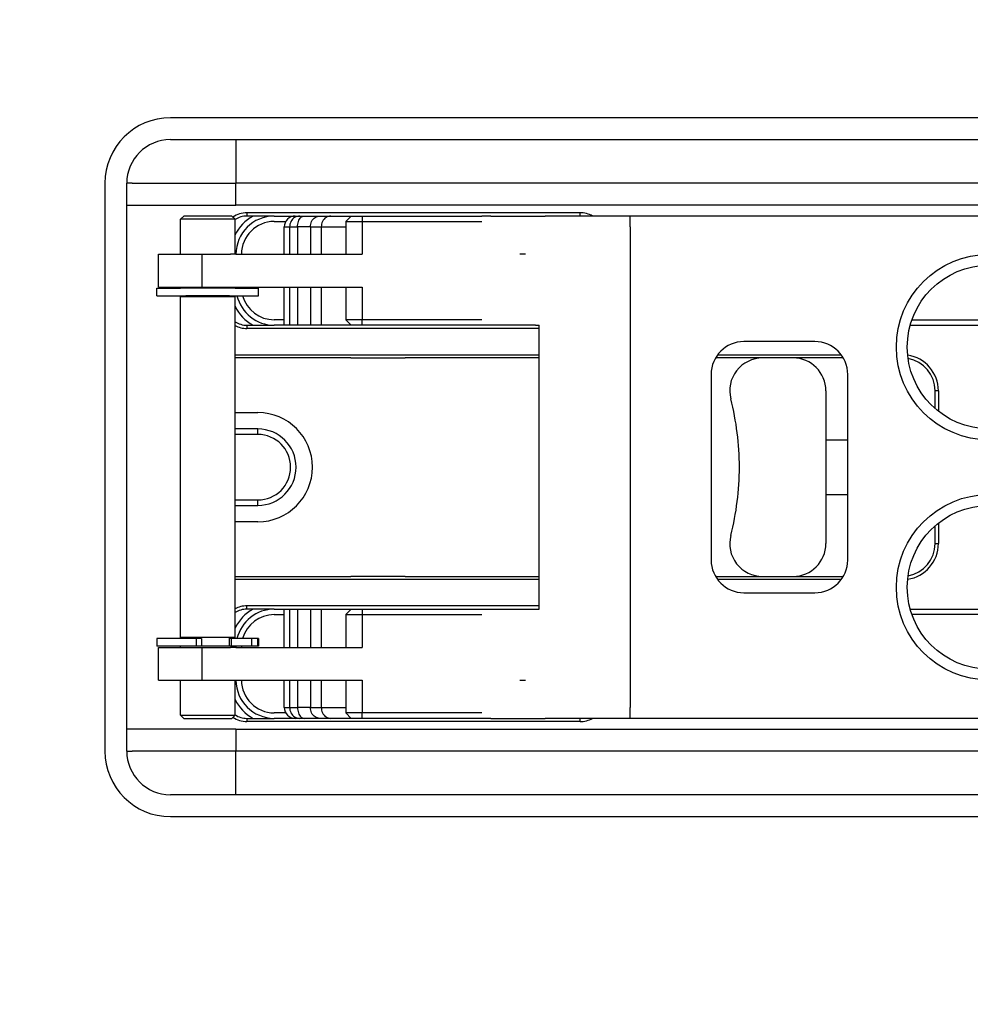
# Model space of a CAD drawing. Extents: x -1809 to 6113, y -4129 to 1471.
# Tile 64 of 197: x 1211 to 1298, y -1768 to -1678. Entities that reach past the tile are written whole.
import ezdxf

# ---------------------------------------------------------------- set-up
doc = ezdxf.new("R2010")
doc.units = 0
doc.linetypes.add('DASHED', pattern=[15, 7, -8])
doc.layers.get('0').update_dxf_attribs({"linetype": 'CONTINUOUS'})
doc.layers.add('1', color=7, linetype='CONTINUOUS')
doc.layers.add('DIMPROHIDE', color=7, linetype='CONTINUOUS')

# ---------------------------------------------------------------- blocks, each defined once
blk = doc.blocks.new('HEADPLATE_TEL', base_point=(934, -2316.069))
at = {"layer": 'DIMPROHIDE', "color": 7, "linetype": 'DASHED'}
for radius in [201, 189]:
    blk.add_circle((1300, -1821.879), radius, dxfattribs=at)
blk = doc.blocks.new('E7018-24101__831', base_point=(1536.8, -1521.879))
at = {"color": 1, "linetype": 'CONTINUOUS'}
for p, q in [((1375, -1686.879), (1225, -1686.879)), ((1219, -1692.879), (1219, -1744.879)), ((1225, -1750.879), (1375, -1750.879))]:
    blk.add_line(p, q, dxfattribs=at)
for centre, start, end in [((1225, -1692.879), 90, 180), ((1225, -1744.879), 180, -90)]:
    blk.add_arc(centre, 6, start, end, dxfattribs=at)
blk = doc.blocks.new('BUSHING_E7018-21701_1__897', base_point=(1238, -1713.879))
at = {"color": 1, "linetype": 'CONTINUOUS'}
blk.add_arc((1233, -1718.879), 5, -90, 90, dxfattribs=at)
blk = doc.blocks.new('BUSHINGS_POGOTOWER__901', base_point=(1371.5, -1713.879))
blk.add_blockref('BUSHING_E7018-21701_1__897', (1238, -1713.879))
blk = doc.blocks.new('SMALLPARTS__939', base_point=(1550.3, -1481.879))
blk.add_blockref('BUSHINGS_POGOTOWER__901', (1371.5, -1713.879))
blk = doc.blocks.new('E7018-64101__940', base_point=(1550.3, -1481.879))
for name, p in [('SMALLPARTS__939', (1550.3, -1481.879)), ('E7018-24101__831', (1536.8, -1521.879))]:
    blk.add_blockref(name, p)
blk = doc.blocks.new('STIFF_ASSY_DUTBD__942', base_point=(1550.3, -1481.879))
blk.add_blockref('E7018-64101__940', (1550.3, -1481.879))
blk = doc.blocks.new('Z_STAGE_PLATE__943', base_point=(1379, -1688.879))
at = {"color": 1, "linetype": 'CONTINUOUS'}
for p, q in [((1225, -1688.879), (1231, -1688.879)), ((1231, -1688.879), (1231, -1692.879)), ((1231, -1688.879), (1241.5, -1688.879)), ((1241.5, -1688.879), (1243.5, -1688.879)), ((1243.5, -1688.879), (1244, -1688.879)), ((1244, -1688.879), (1244.5, -1688.879)), ((1244.5, -1688.879), (1246.5, -1688.879)), ((1246.5, -1688.879), (1273, -1688.879)), ((1273, -1688.879), (1275, -1688.879)), ((1275, -1688.879), (1276, -1688.879)), ((1276, -1688.879), (1278, -1688.879)), ((1278, -1688.879), (1322, -1688.879)), ((1221.5, -1692.879), (1221, -1692.879)), ((1221, -1694.879), (1221, -1692.879)), ((1221.5, -1692.879), (1231, -1692.879)), ((1241.5, -1692.879), (1231, -1692.879)), ((1231, -1694.879), (1231, -1692.879)), ((1242, -1692.879), (1241.5, -1692.879)), ((1246, -1692.879), (1242, -1692.879)), ((1246.5, -1692.879), (1246, -1692.879)), ((1273, -1692.879), (1246.5, -1692.879)), ((1273.5, -1692.879), (1273, -1692.879)), ((1277.5, -1692.879), (1273.5, -1692.879)), ((1278, -1692.879), (1277.5, -1692.879)), ((1322, -1692.879), (1278, -1692.879)), ((1221, -1694.879), (1231, -1694.879)), ((1221, -1742.879), (1221, -1694.879)), ((1369, -1694.879), (1231, -1694.879)), ((1232, -1695.579), (1232, -1695.879)), ((1262.5, -1695.579), (1232, -1695.579)), ((1234.5, -1695.879), (1232, -1695.879)), ((1234.5, -1695.879), (1236.423, -1695.879)), ((1236.423, -1695.879), (1236.836, -1695.879)), ((1236.836, -1695.879), (1237.243, -1695.879)), ((1237.243, -1695.879), (1238.674, -1695.879)), ((1238.674, -1695.879), (1239.674, -1695.879)), ((1239.674, -1695.879), (1241.545, -1695.879)), ((1241.545, -1695.879), (1242.545, -1695.879)), ((1242.545, -1695.879), (1246.504, -1695.879)), ((1246.504, -1695.879), (1247.5, -1695.879)), ((1247.5, -1695.879), (1253.412, -1695.879)), ((1253.412, -1695.879), (1253.5, -1695.879)), ((1254.33, -1695.879), (1253.5, -1695.879)), ((1254.33, -1695.879), (1259.3, -1695.879)), ((1262.5, -1695.879), (1259.3, -1695.879)), ((1262.5, -1695.879), (1262.5, -1695.579)), ((1232, -1705.879), (1232, -1706.179)), ((1232, -1705.879), (1234.5, -1705.879)), ((1235.423, -1705.879), (1234.5, -1705.879)), ((1235.908, -1705.879), (1235.423, -1705.879)), ((1236.638, -1705.879), (1235.908, -1705.879)), ((1237.808, -1705.879), (1236.638, -1705.879)), ((1238.808, -1705.879), (1237.808, -1705.879)), ((1241.545, -1705.879), (1238.808, -1705.879)), ((1242.545, -1705.879), (1241.545, -1705.879)), ((1247.004, -1705.879), (1242.545, -1705.879)), ((1248, -1705.879), (1247.004, -1705.879)), ((1253.412, -1705.879), (1248, -1705.879)), ((1253.464, -1705.879), (1253.412, -1705.879)), ((1253.5, -1705.879), (1253.464, -1705.879)), ((1258.434, -1705.879), (1253.5, -1705.879)), ((1258.434, -1705.879), (1258.741, -1705.879)), ((1258.741, -1706.179), (1232, -1706.179)), ((1230.912, -1708.579), (1258.741, -1708.579)), ((1275.1, -1708.579), (1286.4, -1708.579)), ((1234.095, -1708.879), (1230.912, -1708.879)), ((1241.5, -1708.879), (1234.095, -1708.879)), ((1241.5, -1708.879), (1246.5, -1708.879)), ((1258.741, -1708.879), (1246.5, -1708.879)), ((1276, -1708.879), (1274.902, -1708.879)), ((1279.198, -1708.879), (1276, -1708.879)), ((1282, -1708.879), (1279.198, -1708.879)), ((1286.598, -1708.879), (1282, -1708.879)), ((1295.3, -1711.879), (1295, -1711.879)), ((1295, -1713.509), (1295, -1711.879)), ((1295.3, -1711.879), (1295.3, -1713.76)), ((1295.3, -1723.998), (1295.3, -1725.879)), ((1295, -1725.879), (1295, -1724.249)), ((1295, -1725.879), (1295.3, -1725.879)), ((1230.912, -1728.879), (1233.995, -1728.879)), ((1258.741, -1729.179), (1230.912, -1729.179)), ((1233.995, -1728.879), (1241.5, -1728.879)), ((1246.5, -1728.879), (1241.5, -1728.879)), ((1246.5, -1728.879), (1258.741, -1728.879)), ((1274.902, -1728.879), (1275.5, -1728.879)), ((1286.4, -1729.179), (1275.1, -1729.179)), ((1275.5, -1728.879), (1279.198, -1728.879)), ((1279.198, -1728.879), (1282, -1728.879)), ((1282, -1728.879), (1286.598, -1728.879)), ((1232, -1731.879), (1232, -1731.579)), ((1258.741, -1731.579), (1232, -1731.579)), ((1234.5, -1731.879), (1232, -1731.879)), ((1234.5, -1731.879), (1235.423, -1731.879)), ((1235.423, -1731.879), (1235.908, -1731.879)), ((1235.908, -1731.879), (1236.638, -1731.879)), ((1236.638, -1731.879), (1237.808, -1731.879)), ((1237.808, -1731.879), (1238.808, -1731.879)), ((1238.808, -1731.879), (1241.545, -1731.879)), ((1241.545, -1731.879), (1242.545, -1731.879)), ((1242.545, -1731.879), (1247.004, -1731.879)), ((1247.004, -1731.879), (1248, -1731.879)), ((1248, -1731.879), (1253.412, -1731.879)), ((1253.412, -1731.879), (1253.464, -1731.879)), ((1253.464, -1731.879), (1253.5, -1731.879)), ((1253.5, -1731.879), (1258.434, -1731.879)), ((1258.434, -1731.879), (1258.741, -1731.879)), ((1232, -1741.879), (1232, -1742.179)), ((1232, -1741.879), (1234.5, -1741.879)), ((1236.423, -1741.879), (1234.5, -1741.879)), ((1236.836, -1741.879), (1236.423, -1741.879)), ((1237.243, -1741.879), (1236.836, -1741.879)), ((1238.674, -1741.879), (1237.243, -1741.879)), ((1239.674, -1741.879), (1238.674, -1741.879)), ((1241.545, -1741.879), (1239.674, -1741.879)), ((1242.545, -1741.879), (1241.545, -1741.879)), ((1246.504, -1741.879), (1242.545, -1741.879)), ((1247.5, -1741.879), (1246.504, -1741.879)), ((1253.412, -1741.879), (1247.5, -1741.879)), ((1253.5, -1741.879), (1253.412, -1741.879)), ((1254.33, -1741.879), (1253.5, -1741.879)), ((1254.33, -1741.879), (1259.3, -1741.879)), ((1262.5, -1741.879), (1259.3, -1741.879)), ((1262.5, -1742.179), (1262.5, -1741.879)), ((1231, -1742.879), (1221, -1742.879)), ((1221, -1744.879), (1221, -1742.879)), ((1231, -1742.879), (1231, -1744.879)), ((1231, -1742.879), (1369, -1742.879)), ((1262.5, -1742.179), (1232, -1742.179)), ((1221, -1744.879), (1221.5, -1744.879)), ((1231, -1744.879), (1221.5, -1744.879)), ((1231, -1748.879), (1231, -1744.879)), ((1241.5, -1744.879), (1231, -1744.879)), ((1242, -1744.879), (1241.5, -1744.879)), ((1246, -1744.879), (1242, -1744.879)), ((1246.437, -1744.879), (1246, -1744.879)), ((1246.5, -1744.879), (1246.437, -1744.879)), ((1273, -1744.879), (1246.5, -1744.879)), ((1273.5, -1744.879), (1273, -1744.879)), ((1277.5, -1744.879), (1273.5, -1744.879)), ((1277.937, -1744.879), (1277.5, -1744.879)), ((1278, -1744.879), (1277.937, -1744.879)), ((1322, -1744.879), (1278, -1744.879)), ((1231, -1748.879), (1225, -1748.879)), ((1241.5, -1748.879), (1231, -1748.879)), ((1243.5, -1748.879), (1241.5, -1748.879)), ((1244, -1748.879), (1243.5, -1748.879)), ((1244.5, -1748.879), (1244, -1748.879)), ((1246.5, -1748.879), (1244.5, -1748.879)), ((1273, -1748.879), (1246.5, -1748.879)), ((1275, -1748.879), (1273, -1748.879)), ((1276, -1748.879), (1275, -1748.879)), ((1278, -1748.879), (1276, -1748.879)), ((1322, -1748.879), (1278, -1748.879))]:
    blk.add_line(p, q, dxfattribs=at)
for centre, radius, start, end in [((1225, -1692.879), 4, 90, 180), ((1232, -1697.879), 2.3, 90, 124.16325), ((1232, -1697.879), 2, 90, 122.97197), ((1262.5, -1697.879), 2.3, 60.40815, 90), ((1232, -1703.879), 2, -122.97197, -90), ((1232, -1703.879), 2.3, -118.24497, -90), ((1292, -1711.879), 3.3, 0, 81.44339), ((1292, -1711.879), 3, 0, 79.86037), ((1292, -1725.879), 3.3, -81.44339, 0), ((1292, -1725.879), 3, -79.86037, 0), ((1232, -1733.879), 2.3, 90, 118.24497), ((1232, -1733.879), 2, 90, 122.97197), ((1232, -1739.879), 2.3, -124.16325, -90), ((1232, -1739.879), 2, -122.97197, -90), ((1262.5, -1739.879), 2.3, -90, -60.40815), ((1225, -1744.879), 4, 180, -90)]:
    blk.add_arc(centre, radius, start, end, dxfattribs=at)
blk = doc.blocks.new('PIN_E7018-23703_3__946', base_point=(1278, -1688.879))
at = {"color": 1, "linetype": 'CONTINUOUS'}
for p, q in [((1273, -1688.879), (1275, -1688.879)), ((1276, -1688.879), (1278, -1688.879)), ((1273.5, -1692.879), (1273, -1692.879)), ((1277.5, -1692.879), (1273.5, -1692.879)), ((1278, -1692.879), (1277.5, -1692.879))]:
    blk.add_line(p, q, dxfattribs=at)
blk = doc.blocks.new('PIN_E7018-23703_4__947', base_point=(1246.5, -1688.879))
at = {"color": 1, "linetype": 'CONTINUOUS'}
for p, q in [((1241.5, -1688.879), (1243.5, -1688.879)), ((1244.5, -1688.879), (1246.5, -1688.879)), ((1242, -1692.879), (1241.5, -1692.879)), ((1246, -1692.879), (1242, -1692.879)), ((1246.5, -1692.879), (1246, -1692.879))]:
    blk.add_line(p, q, dxfattribs=at)
blk = doc.blocks.new('PIN_E7018-23703_6__948', base_point=(1278, -1725.379))
at = {"color": 1, "linetype": 'CONTINUOUS'}
for p, q in [((1273.5, -1744.879), (1273, -1744.879)), ((1277.5, -1744.879), (1273.5, -1744.879)), ((1277.937, -1744.879), (1277.5, -1744.879)), ((1278, -1744.879), (1277.937, -1744.879)), ((1275, -1748.879), (1273, -1748.879)), ((1278, -1748.879), (1276, -1748.879))]:
    blk.add_line(p, q, dxfattribs=at)
blk = doc.blocks.new('PIN_E7018-23703_5__951', base_point=(1246.5, -1744.879))
at = {"color": 1, "linetype": 'CONTINUOUS'}
for p, q in [((1242, -1744.879), (1241.5, -1744.879)), ((1246, -1744.879), (1242, -1744.879)), ((1246.437, -1744.879), (1246, -1744.879)), ((1246.5, -1744.879), (1246.437, -1744.879)), ((1243.5, -1748.879), (1241.5, -1748.879)), ((1246.5, -1748.879), (1244.5, -1748.879))]:
    blk.add_line(p, q, dxfattribs=at)
blk = doc.blocks.new('LATCHPINS__952', base_point=(1358.5, -1688.879))
for name, p in [('PIN_E7018-23703_4__947', (1246.5, -1688.879)), ('PIN_E7018-23703_3__946', (1278, -1688.879)), ('PIN_E7018-23703_5__951', (1246.5, -1744.879)), ('PIN_E7018-23703_6__948', (1278, -1725.379))]:
    blk.add_blockref(name, p)
blk = doc.blocks.new('RAIL_E7018-23701_2__953', base_point=(1344.912, -1731.879))
at = {"color": 1, "linetype": 'CONTINUOUS'}
for p, q in [((1241.545, -1731.879), (1241.045, -1732.379)), ((1241.545, -1731.879), (1242.545, -1731.879)), ((1242.545, -1731.879), (1242.545, -1732.379)), ((1242.545, -1731.879), (1247.004, -1731.879)), ((1247.004, -1731.879), (1248, -1731.879)), ((1248, -1731.879), (1253.412, -1731.879)), ((1253.412, -1731.879), (1253.464, -1731.879)), ((1253.464, -1731.879), (1253.5, -1731.879)), ((1253.5, -1731.879), (1258.434, -1731.879)), ((1258.434, -1731.879), (1258.741, -1731.879)), ((1292.726, -1731.879), (1307.183, -1731.879)), ((1241.045, -1732.379), (1242.545, -1732.379)), ((1241.045, -1732.379), (1241.045, -1735.379)), ((1242.545, -1732.379), (1247.5, -1732.379)), ((1242.545, -1732.379), (1242.545, -1735.379)), ((1247.5, -1732.379), (1250.412, -1732.379)), ((1250.412, -1732.379), (1253.412, -1732.379)), ((1253.412, -1732.379), (1253.5, -1732.379)), ((1307.026, -1732.379), (1292.884, -1732.379)), ((1223.912, -1735.379), (1227.912, -1735.379)), ((1223.912, -1738.379), (1223.912, -1735.379)), ((1227.912, -1735.379), (1230.5, -1735.379)), ((1227.912, -1738.379), (1227.912, -1735.379)), ((1231, -1735.379), (1230.5, -1735.379)), ((1231, -1735.379), (1231.5, -1735.379)), ((1231.5, -1735.379), (1241.045, -1735.379)), ((1241.045, -1735.379), (1242.545, -1735.379)), ((1343, -1735.379), (1342.907, -1735.379)), ((1343, -1735.379), (1343.5, -1735.379)), ((1343.5, -1735.379), (1344.912, -1735.379)), ((1344.912, -1738.379), (1344.912, -1735.379)), ((1223.912, -1738.379), (1227.912, -1738.379)), ((1227.912, -1738.379), (1230.5, -1738.379)), ((1230.5, -1738.379), (1231, -1738.379)), ((1231, -1738.379), (1231.5, -1738.379)), ((1231.5, -1738.379), (1241.045, -1738.379)), ((1241.045, -1738.379), (1241.045, -1741.379)), ((1241.045, -1738.379), (1242.545, -1738.379)), ((1242.545, -1738.379), (1242.545, -1741.379)), ((1340.712, -1738.379), (1340.912, -1738.379)), ((1340.912, -1738.379), (1340.912, -1738.175)), ((1340.912, -1738.379), (1342.5, -1738.379)), ((1342.5, -1738.379), (1343, -1738.379)), ((1343, -1738.379), (1343.5, -1738.379)), ((1343.5, -1738.379), (1344.912, -1738.379)), ((1241.545, -1741.879), (1241.045, -1741.379)), ((1242.545, -1741.379), (1241.045, -1741.379)), ((1242.545, -1741.879), (1241.545, -1741.879)), ((1242.545, -1741.879), (1242.545, -1741.379)), ((1247.5, -1741.379), (1242.545, -1741.379)), ((1246.504, -1741.879), (1242.545, -1741.879)), ((1247.5, -1741.879), (1246.504, -1741.879)), ((1250.412, -1741.379), (1247.5, -1741.379)), ((1253.412, -1741.879), (1247.5, -1741.879)), ((1253.412, -1741.379), (1250.412, -1741.379)), ((1253.5, -1741.379), (1253.412, -1741.379)), ((1253.5, -1741.879), (1253.412, -1741.879)), ((1254.33, -1741.879), (1253.5, -1741.879)), ((1254.33, -1741.879), (1259.3, -1741.879)), ((1262.5, -1741.879), (1259.3, -1741.879)), ((1267.094, -1741.879), (1262.5, -1741.879)), ((1315.412, -1741.879), (1267.094, -1741.879)), ((1326.278, -1741.879), (1315.412, -1741.879)), ((1327.278, -1741.879), (1326.278, -1741.879))]:
    blk.add_line(p, q, dxfattribs=at)
blk = doc.blocks.new('RAIL_E7018-23701_1__954', base_point=(1344.912, -1695.879))
at = {"color": 1, "linetype": 'CONTINUOUS'}
for p, q in [((1241.545, -1695.879), (1241.045, -1696.379)), ((1241.545, -1695.879), (1242.545, -1695.879)), ((1242.545, -1695.879), (1246.504, -1695.879)), ((1242.545, -1695.879), (1242.545, -1696.379)), ((1246.504, -1695.879), (1247.5, -1695.879)), ((1247.5, -1695.879), (1253.412, -1695.879)), ((1253.412, -1695.879), (1253.5, -1695.879)), ((1254.33, -1695.879), (1253.5, -1695.879)), ((1254.33, -1695.879), (1259.3, -1695.879)), ((1262.5, -1695.879), (1259.3, -1695.879)), ((1267.094, -1695.879), (1262.5, -1695.879)), ((1315.412, -1695.879), (1267.094, -1695.879)), ((1326.278, -1695.879), (1315.412, -1695.879)), ((1327.278, -1695.879), (1326.278, -1695.879)), ((1241.045, -1696.379), (1242.545, -1696.379)), ((1241.045, -1696.379), (1241.045, -1699.379)), ((1242.545, -1696.379), (1247.5, -1696.379)), ((1242.545, -1696.379), (1242.545, -1699.379)), ((1247.5, -1696.379), (1250.412, -1696.379)), ((1250.412, -1696.379), (1253.412, -1696.379)), ((1253.412, -1696.379), (1253.5, -1696.379)), ((1223.912, -1702.379), (1223.912, -1699.379)), ((1223.912, -1699.379), (1227.912, -1699.379)), ((1227.912, -1699.379), (1230.5, -1699.379)), ((1227.912, -1702.379), (1227.912, -1699.379)), ((1231, -1699.379), (1230.5, -1699.379)), ((1231, -1699.379), (1231.5, -1699.379)), ((1231.5, -1699.379), (1241.045, -1699.379)), ((1241.045, -1699.379), (1242.545, -1699.379)), ((1340.712, -1699.379), (1340.912, -1699.379)), ((1340.912, -1699.379), (1342.5, -1699.379)), ((1340.912, -1699.583), (1340.912, -1699.379)), ((1343, -1699.379), (1342.5, -1699.379)), ((1343, -1699.379), (1343.5, -1699.379)), ((1343.5, -1699.379), (1344.912, -1699.379)), ((1344.912, -1702.379), (1344.912, -1699.379)), ((1223.912, -1702.379), (1227.912, -1702.379)), ((1227.912, -1702.379), (1230.5, -1702.379)), ((1230.5, -1702.379), (1231, -1702.379)), ((1231, -1702.379), (1231.5, -1702.379)), ((1231.5, -1702.379), (1241.045, -1702.379)), ((1241.045, -1702.379), (1242.545, -1702.379)), ((1241.045, -1702.379), (1241.045, -1705.379)), ((1242.545, -1702.379), (1242.545, -1705.379)), ((1342.907, -1702.379), (1343, -1702.379)), ((1343, -1702.379), (1343.5, -1702.379)), ((1343.5, -1702.379), (1344.912, -1702.379)), ((1242.545, -1705.379), (1241.045, -1705.379)), ((1241.545, -1705.879), (1241.045, -1705.379)), ((1242.545, -1705.879), (1241.545, -1705.879)), ((1247.5, -1705.379), (1242.545, -1705.379)), ((1242.545, -1705.879), (1242.545, -1705.379)), ((1247.004, -1705.879), (1242.545, -1705.879)), ((1248, -1705.879), (1247.004, -1705.879)), ((1250.412, -1705.379), (1247.5, -1705.379)), ((1253.412, -1705.879), (1248, -1705.879)), ((1253.412, -1705.379), (1250.412, -1705.379)), ((1253.5, -1705.379), (1253.412, -1705.379)), ((1253.464, -1705.879), (1253.412, -1705.879)), ((1253.5, -1705.879), (1253.464, -1705.879)), ((1258.434, -1705.879), (1253.5, -1705.879)), ((1258.434, -1705.879), (1258.741, -1705.879)), ((1292.726, -1705.879), (1307.183, -1705.879)), ((1292.884, -1705.379), (1307.026, -1705.379))]:
    blk.add_line(p, q, dxfattribs=at)
blk = doc.blocks.new('RETAIN_RING_DIN6799-4__955', base_point=(1233.062, -1734.579))
at = {"color": 1, "linetype": 'CONTINUOUS'}
for p, q in [((1226.412, -1734.579), (1223.762, -1734.579)), ((1223.762, -1734.579), (1223.762, -1735.279)), ((1227.346, -1734.579), (1226.412, -1734.579)), ((1227.346, -1734.579), (1227.346, -1735.279)), ((1227.838, -1734.579), (1227.346, -1734.579)), ((1227.838, -1734.579), (1227.838, -1735.279)), ((1230.548, -1734.579), (1230.412, -1734.579)), ((1232.411, -1734.579), (1230.548, -1734.579)), ((1230.548, -1734.579), (1230.548, -1735.279)), ((1232.411, -1734.579), (1232.411, -1735.279)), ((1232.985, -1734.579), (1232.411, -1734.579)), ((1232.985, -1734.579), (1232.985, -1735.279)), ((1233.062, -1734.579), (1232.985, -1734.579)), ((1233.062, -1734.579), (1233.062, -1735.279)), ((1225.912, -1735.279), (1223.762, -1735.279)), ((1226.412, -1735.279), (1225.912, -1735.279)), ((1226.431, -1735.279), (1226.412, -1735.279)), ((1226.734, -1735.279), (1226.431, -1735.279)), ((1226.997, -1735.279), (1226.734, -1735.279)), ((1227.255, -1735.279), (1226.997, -1735.279)), ((1227.346, -1735.279), (1227.255, -1735.279)), ((1227.382, -1735.279), (1227.346, -1735.279)), ((1227.487, -1735.279), (1227.382, -1735.279)), ((1227.504, -1735.279), (1227.487, -1735.279)), ((1227.665, -1735.279), (1227.504, -1735.279)), ((1227.838, -1735.279), (1227.665, -1735.279)), ((1229.839, -1735.279), (1227.838, -1735.279)), ((1229.903, -1735.279), (1229.839, -1735.279)), ((1229.93, -1735.279), (1229.903, -1735.279)), ((1230.034, -1735.279), (1229.93, -1735.279)), ((1230.411, -1735.279), (1230.034, -1735.279)), ((1230.412, -1735.279), (1230.411, -1735.279)), ((1230.548, -1735.279), (1230.412, -1735.279)), ((1230.912, -1735.279), (1230.548, -1735.279)), ((1232.411, -1735.279), (1230.912, -1735.279)), ((1232.985, -1735.279), (1232.411, -1735.279)), ((1233.062, -1735.279), (1232.985, -1735.279))]:
    blk.add_line(p, q, dxfattribs=at)
blk = doc.blocks.new('RETAIN_RING_DIN6799-4__956', base_point=(1233.062, -1702.479))
at = {"color": 1, "linetype": 'CONTINUOUS'}
for p, q in [((1223.762, -1703.179), (1223.762, -1702.479)), ((1223.762, -1702.479), (1225.912, -1702.479)), ((1223.762, -1703.179), (1226.412, -1703.179)), ((1225.969, -1702.479), (1225.912, -1702.479)), ((1226.154, -1702.479), (1225.969, -1702.479)), ((1226.252, -1702.479), (1226.154, -1702.479)), ((1226.412, -1702.479), (1226.252, -1702.479)), ((1226.437, -1702.479), (1226.412, -1702.479)), ((1230.412, -1703.179), (1226.412, -1703.179)), ((1226.719, -1702.479), (1226.437, -1702.479)), ((1226.757, -1702.479), (1226.719, -1702.479)), ((1230.066, -1702.479), (1226.757, -1702.479)), ((1230.104, -1702.479), (1230.066, -1702.479)), ((1230.386, -1702.479), (1230.104, -1702.479)), ((1230.412, -1702.479), (1230.386, -1702.479)), ((1230.571, -1702.479), (1230.412, -1702.479)), ((1230.412, -1703.179), (1233.062, -1703.179)), ((1230.669, -1702.479), (1230.571, -1702.479)), ((1230.854, -1702.479), (1230.669, -1702.479)), ((1230.912, -1702.479), (1230.854, -1702.479)), ((1230.912, -1702.479), (1233.062, -1702.479)), ((1233.062, -1703.179), (1233.062, -1702.479))]:
    blk.add_line(p, q, dxfattribs=at)
blk = doc.blocks.new('PIN_E7018-23702_2__961', base_point=(1230.912, -1695.879))
at = {"color": 1, "linetype": 'CONTINUOUS'}
for p, q in [((1226.212, -1695.879), (1225.912, -1696.179)), ((1230.612, -1695.879), (1226.212, -1695.879)), ((1230.612, -1695.879), (1230.912, -1696.179)), ((1230.912, -1696.179), (1225.912, -1696.179)), ((1225.912, -1699.379), (1225.912, -1696.179)), ((1230.912, -1699.379), (1230.912, -1696.179)), ((1225.912, -1702.479), (1225.912, -1702.379)), ((1230.912, -1702.479), (1230.912, -1702.379)), ((1225.969, -1702.479), (1225.912, -1702.479)), ((1225.912, -1734.479), (1225.912, -1703.279)), ((1226.412, -1703.279), (1225.912, -1703.279)), ((1226.154, -1702.479), (1225.969, -1702.479)), ((1226.252, -1702.479), (1226.154, -1702.479)), ((1226.412, -1702.479), (1226.252, -1702.479)), ((1226.437, -1702.479), (1226.412, -1702.479)), ((1226.412, -1703.279), (1226.412, -1703.179)), ((1230.412, -1703.279), (1226.412, -1703.279)), ((1226.719, -1702.479), (1226.437, -1702.479)), ((1226.757, -1702.479), (1226.719, -1702.479)), ((1230.066, -1702.479), (1226.757, -1702.479)), ((1230.104, -1702.479), (1230.066, -1702.479)), ((1230.386, -1702.479), (1230.104, -1702.479)), ((1230.412, -1702.479), (1230.386, -1702.479)), ((1230.571, -1702.479), (1230.412, -1702.479)), ((1230.412, -1703.279), (1230.412, -1703.179)), ((1230.912, -1703.279), (1230.412, -1703.279)), ((1230.669, -1702.479), (1230.571, -1702.479)), ((1230.854, -1702.479), (1230.669, -1702.479)), ((1230.912, -1702.479), (1230.854, -1702.479)), ((1230.912, -1734.479), (1230.912, -1703.279)), ((1226.412, -1734.479), (1225.912, -1734.479)), ((1226.412, -1734.579), (1226.412, -1734.479)), ((1230.412, -1734.479), (1226.412, -1734.479)), ((1230.912, -1734.479), (1230.412, -1734.479)), ((1230.412, -1735.279), (1230.412, -1734.479)), ((1226.412, -1735.279), (1225.912, -1735.279)), ((1225.912, -1735.379), (1225.912, -1735.279)), ((1226.431, -1735.279), (1226.412, -1735.279)), ((1226.734, -1735.279), (1226.431, -1735.279)), ((1226.997, -1735.279), (1226.734, -1735.279)), ((1227.255, -1735.279), (1226.997, -1735.279)), ((1227.346, -1735.279), (1227.255, -1735.279)), ((1227.382, -1735.279), (1227.346, -1735.279)), ((1227.487, -1735.279), (1227.382, -1735.279)), ((1227.504, -1735.279), (1227.487, -1735.279)), ((1227.665, -1735.279), (1227.504, -1735.279)), ((1227.838, -1735.279), (1227.665, -1735.279)), ((1229.839, -1735.279), (1227.838, -1735.279)), ((1229.903, -1735.279), (1229.839, -1735.279)), ((1229.93, -1735.279), (1229.903, -1735.279)), ((1230.034, -1735.279), (1229.93, -1735.279)), ((1230.411, -1735.279), (1230.034, -1735.279)), ((1230.412, -1735.279), (1230.411, -1735.279)), ((1230.548, -1735.279), (1230.412, -1735.279)), ((1230.912, -1735.279), (1230.548, -1735.279)), ((1230.912, -1735.379), (1230.912, -1735.279)), ((1225.912, -1741.579), (1225.912, -1738.379)), ((1230.912, -1741.579), (1230.912, -1738.379)), ((1226.212, -1741.879), (1225.912, -1741.579)), ((1225.912, -1741.579), (1230.912, -1741.579)), ((1226.212, -1741.879), (1230.612, -1741.879)), ((1230.612, -1741.879), (1230.912, -1741.579))]:
    blk.add_line(p, q, dxfattribs=at)
blk = doc.blocks.new('LEVER_E7018-25001__962', base_point=(1344.241, -1695.879))
at = {"color": 1, "linetype": 'CONTINUOUS'}
for p, q in [((1236.423, -1695.879), (1236.836, -1695.879)), ((1236.836, -1695.879), (1237.243, -1695.879)), ((1237.243, -1695.879), (1238.674, -1695.879)), ((1238.674, -1695.879), (1239.674, -1695.879)), ((1239.674, -1695.879), (1241.545, -1695.879)), ((1241.545, -1695.879), (1242.545, -1695.879)), ((1242.545, -1695.879), (1246.504, -1695.879)), ((1246.504, -1695.879), (1247.5, -1695.879)), ((1247.5, -1695.879), (1253.412, -1695.879)), ((1253.412, -1695.879), (1253.5, -1695.879)), ((1254.33, -1695.879), (1253.5, -1695.879)), ((1254.33, -1695.879), (1259.3, -1695.879)), ((1262.5, -1695.879), (1259.3, -1695.879)), ((1267.094, -1695.879), (1262.5, -1695.879)), ((1267.094, -1696.879), (1267.094, -1695.879)), ((1315.412, -1695.879), (1267.094, -1695.879)), ((1326.278, -1695.879), (1315.412, -1695.879)), ((1327.278, -1695.879), (1326.278, -1695.879)), ((1332.241, -1695.879), (1327.278, -1695.879)), ((1235.423, -1696.879), (1235.908, -1696.879)), ((1235.423, -1699.379), (1235.423, -1696.879)), ((1235.908, -1696.879), (1235.908, -1699.379)), ((1235.908, -1696.879), (1236.638, -1696.879)), ((1236.638, -1696.879), (1236.638, -1699.379)), ((1237.808, -1696.879), (1236.638, -1696.879)), ((1237.808, -1696.879), (1237.808, -1699.379)), ((1237.808, -1696.879), (1238.808, -1696.879)), ((1238.808, -1696.879), (1238.808, -1699.379)), ((1238.808, -1696.879), (1241.045, -1696.879)), ((1267.094, -1696.879), (1267.094, -1740.879)), ((1235.423, -1705.879), (1235.423, -1702.379)), ((1235.908, -1702.379), (1235.908, -1705.879)), ((1236.638, -1702.379), (1236.638, -1705.879)), ((1237.808, -1702.379), (1237.808, -1705.879)), ((1238.808, -1702.379), (1238.808, -1705.879)), ((1235.908, -1705.879), (1235.423, -1705.879)), ((1236.638, -1705.879), (1235.908, -1705.879)), ((1237.808, -1705.879), (1236.638, -1705.879)), ((1238.808, -1705.879), (1237.808, -1705.879)), ((1241.545, -1705.879), (1238.808, -1705.879)), ((1242.545, -1705.879), (1241.545, -1705.879)), ((1247.004, -1705.879), (1242.545, -1705.879)), ((1248, -1705.879), (1247.004, -1705.879)), ((1253.412, -1705.879), (1248, -1705.879)), ((1253.464, -1705.879), (1253.412, -1705.879)), ((1253.5, -1705.879), (1253.464, -1705.879)), ((1258.434, -1705.879), (1253.5, -1705.879)), ((1258.434, -1705.879), (1258.741, -1705.879)), ((1258.741, -1731.879), (1258.741, -1705.879)), ((1284, -1707.379), (1277.5, -1707.379)), ((1322.409, -1707.379), (1315.909, -1707.379)), ((1344.241, -1729.879), (1344.241, -1707.879)), ((1274.5, -1710.379), (1274.5, -1727.379)), ((1287, -1727.379), (1287, -1710.379)), ((1312.909, -1727.379), (1312.909, -1710.379)), ((1325.409, -1727.379), (1325.409, -1710.379)), ((1277.5, -1730.379), (1284, -1730.379)), ((1315.909, -1730.379), (1322.409, -1730.379)), ((1235.423, -1731.879), (1235.908, -1731.879)), ((1235.423, -1735.379), (1235.423, -1731.879)), ((1235.908, -1731.879), (1236.638, -1731.879)), ((1235.908, -1731.879), (1235.908, -1735.379)), ((1236.638, -1731.879), (1237.808, -1731.879)), ((1236.638, -1731.879), (1236.638, -1735.379)), ((1237.808, -1731.879), (1238.808, -1731.879)), ((1237.808, -1731.879), (1237.808, -1735.379)), ((1238.808, -1731.879), (1241.545, -1731.879)), ((1238.808, -1731.879), (1238.808, -1735.379)), ((1241.545, -1731.879), (1242.545, -1731.879)), ((1242.545, -1731.879), (1247.004, -1731.879)), ((1247.004, -1731.879), (1248, -1731.879)), ((1248, -1731.879), (1253.412, -1731.879)), ((1253.412, -1731.879), (1253.464, -1731.879)), ((1253.464, -1731.879), (1253.5, -1731.879)), ((1253.5, -1731.879), (1258.434, -1731.879)), ((1258.434, -1731.879), (1258.741, -1731.879)), ((1235.423, -1740.879), (1235.423, -1738.379)), ((1235.908, -1738.379), (1235.908, -1740.879)), ((1236.638, -1738.379), (1236.638, -1740.879)), ((1237.808, -1738.379), (1237.808, -1740.879)), ((1238.808, -1738.379), (1238.808, -1740.879)), ((1235.423, -1740.879), (1235.908, -1740.879)), ((1235.908, -1740.879), (1236.638, -1740.879)), ((1237.808, -1740.879), (1236.638, -1740.879)), ((1237.808, -1740.879), (1238.808, -1740.879)), ((1238.808, -1740.879), (1241.045, -1740.879)), ((1267.094, -1741.879), (1267.094, -1740.879)), ((1236.836, -1741.879), (1236.423, -1741.879)), ((1237.243, -1741.879), (1236.836, -1741.879)), ((1238.674, -1741.879), (1237.243, -1741.879)), ((1239.674, -1741.879), (1238.674, -1741.879)), ((1241.545, -1741.879), (1239.674, -1741.879)), ((1242.545, -1741.879), (1241.545, -1741.879)), ((1246.504, -1741.879), (1242.545, -1741.879)), ((1247.5, -1741.879), (1246.504, -1741.879)), ((1253.412, -1741.879), (1247.5, -1741.879)), ((1253.5, -1741.879), (1253.412, -1741.879)), ((1254.33, -1741.879), (1253.5, -1741.879)), ((1254.33, -1741.879), (1259.3, -1741.879)), ((1262.5, -1741.879), (1259.3, -1741.879)), ((1267.094, -1741.879), (1262.5, -1741.879)), ((1315.412, -1741.879), (1267.094, -1741.879)), ((1326.278, -1741.879), (1315.412, -1741.879)), ((1327.278, -1741.879), (1326.278, -1741.879)), ((1332.241, -1741.879), (1327.278, -1741.879))]:
    blk.add_line(p, q, dxfattribs=at)
for centre, radius in [((1299.955, -1707.879), 8.5), ((1299.955, -1707.879), 7.5), ((1299.955, -1729.879), 8.5), ((1299.955, -1729.879), 7.5)]:
    blk.add_circle(centre, radius, dxfattribs=at)
for centre, radius, start, end in [((1236.423, -1696.879), 1, 90, 180), ((1332.241, -1707.879), 12, 0, 90), ((1277.5, -1710.379), 3, 90, 180), ((1284, -1710.379), 3, 0, 90), ((1315.909, -1710.379), 3, 90, 180), ((1322.409, -1710.379), 3, 0, 90), ((1277.5, -1727.379), 3, 180, -90), ((1284, -1727.379), 3, -90, 0), ((1315.909, -1727.379), 3, 180, -90), ((1322.409, -1727.379), 3, -90, 0), ((1332.241, -1729.879), 12, -90, 0), ((1236.423, -1740.879), 1, 180, -90)]:
    blk.add_arc(centre, radius, start, end, dxfattribs=at)
for points in [[(1236.836, -1695.879), (1236.673, -1695.879), (1236.513, -1695.925), (1236.231, -1696.101), (1236.114, -1696.227), (1235.951, -1696.531), (1235.908, -1696.703), (1235.908, -1696.879)], [(1236.638, -1696.879), (1236.638, -1696.703), (1236.666, -1696.531), (1236.772, -1696.227), (1236.848, -1696.101), (1237.033, -1695.925), (1237.137, -1695.879), (1237.243, -1695.879)], [(1237.808, -1696.879), (1237.808, -1696.703), (1237.848, -1696.531), (1238, -1696.227), (1238.109, -1696.101), (1238.373, -1695.925), (1238.522, -1695.879), (1238.674, -1695.879)], [(1239.674, -1695.879), (1239.522, -1695.879), (1239.373, -1695.925), (1239.109, -1696.101), (1239, -1696.227), (1238.848, -1696.531), (1238.808, -1696.703), (1238.808, -1696.879)], [(1235.908, -1740.879), (1235.908, -1741.054), (1235.951, -1741.227), (1236.114, -1741.531), (1236.231, -1741.657), (1236.513, -1741.833), (1236.673, -1741.879), (1236.836, -1741.879)], [(1236.638, -1740.879), (1236.638, -1741.054), (1236.666, -1741.227), (1236.772, -1741.531), (1236.848, -1741.657), (1237.033, -1741.833), (1237.137, -1741.879), (1237.243, -1741.879)], [(1238.674, -1741.879), (1238.522, -1741.879), (1238.373, -1741.833), (1238.109, -1741.657), (1238, -1741.531), (1237.848, -1741.227), (1237.808, -1741.054), (1237.808, -1740.879)], [(1238.808, -1740.879), (1238.808, -1741.054), (1238.848, -1741.227), (1239, -1741.531), (1239.109, -1741.657), (1239.373, -1741.833), (1239.522, -1741.879), (1239.674, -1741.879)]]:
    blk.add_open_spline(points, degree=3, knots=[0, 0, 0, 0, 1, 1, 2, 2, 3, 3, 3, 3], dxfattribs=at)
blk = doc.blocks.new('CLAMP_ASSY__963', base_point=(1365.215, -1695.879))
for name, p in [('RAIL_E7018-23701_1__954', (1344.912, -1695.879)), ('PIN_E7018-23702_2__961', (1230.912, -1695.879)), ('LEVER_E7018-25001__962', (1344.241, -1695.879)), ('RETAIN_RING_DIN6799-4__956', (1233.062, -1702.479)), ('RAIL_E7018-23701_2__953', (1344.912, -1731.879)), ('RETAIN_RING_DIN6799-4__955', (1233.062, -1734.579))]:
    blk.add_blockref(name, p)
blk = doc.blocks.new('LATCH_E7018-21201_2__965', base_point=(1285, -1708.879))
at = {"color": 1, "linetype": 'CONTINUOUS'}
for p, q in [((1234.095, -1708.879), (1230.912, -1708.879)), ((1241.5, -1708.879), (1234.095, -1708.879)), ((1241.5, -1708.879), (1246.5, -1708.879)), ((1258.741, -1708.879), (1246.5, -1708.879)), ((1276, -1708.879), (1274.902, -1708.879)), ((1279.198, -1708.879), (1276, -1708.879)), ((1282, -1708.879), (1279.198, -1708.879)), ((1285, -1711.879), (1285, -1725.879)), ((1230.912, -1713.879), (1233, -1713.879)), ((1233, -1715.379), (1230.912, -1715.379)), ((1233, -1715.879), (1230.912, -1715.879)), ((1233, -1715.879), (1233, -1715.379)), ((1230.912, -1721.879), (1233, -1721.879)), ((1233, -1722.379), (1233, -1721.879)), ((1230.912, -1722.379), (1233, -1722.379)), ((1233, -1723.879), (1230.912, -1723.879)), ((1230.912, -1728.879), (1233.995, -1728.879)), ((1233.995, -1728.879), (1241.5, -1728.879)), ((1246.5, -1728.879), (1241.5, -1728.879)), ((1246.5, -1728.879), (1258.741, -1728.879)), ((1274.902, -1728.879), (1275.5, -1728.879)), ((1275.5, -1728.879), (1279.198, -1728.879)), ((1279.198, -1728.879), (1282, -1728.879))]:
    blk.add_line(p, q, dxfattribs=at)
for centre, radius, start, end in [((1279.198, -1711.879), 3, 90, -165.52249), ((1282, -1711.879), 3, 0, 90), ((1252.087, -1718.879), 25, 0, 14.47751), ((1233, -1718.879), 5, -90, 90), ((1233, -1718.879), 3.5, -90, 90), ((1233, -1718.879), 3, -90, 90), ((1252.087, -1718.879), 25, -14.47751, 0), ((1279.198, -1725.879), 3, 165.52249, -90), ((1282, -1725.879), 3, -90, 0)]:
    blk.add_arc(centre, radius, start, end, dxfattribs=at)
blk = doc.blocks.new('DOWEL_PIN_5X50_DIN6325_966', base_point=(1315, -1716.379))
at = {"color": 1, "linetype": 'CONTINUOUS'}
for p, q in [((1285, -1716.379), (1287, -1716.379)), ((1312.909, -1716.379), (1315, -1716.379)), ((1285, -1721.379), (1287, -1721.379)), ((1312.909, -1721.379), (1315, -1721.379))]:
    blk.add_line(p, q, dxfattribs=at)
blk = doc.blocks.new('LOCK_ASSY__967', base_point=(1373, -1708.879))
for name, p in [('LATCH_E7018-21201_2__965', (1285, -1708.879)), ('DOWEL_PIN_5X50_DIN6325_966', (1315, -1716.379))]:
    blk.add_blockref(name, p)
blk = doc.blocks.new('Z-STAGE_ASSY__968', base_point=(1379, -1688.879))
for name, p in [('Z_STAGE_PLATE__943', (1379, -1688.879)), ('LATCHPINS__952', (1358.5, -1688.879)), ('CLAMP_ASSY__963', (1365.215, -1695.879)), ('LOCK_ASSY__967', (1373, -1708.879))]:
    blk.add_blockref(name, p)
blk = doc.blocks.new('PLATE_E7018-27702__969', base_point=(1379, -1688.879))
at = {"color": 1, "linetype": 'CONTINUOUS'}
for p, q in [((1225, -1688.879), (1231, -1688.879)), ((1231, -1688.879), (1241.5, -1688.879)), ((1241.5, -1688.879), (1243.5, -1688.879)), ((1243.5, -1688.879), (1244, -1688.879)), ((1244, -1688.879), (1244.5, -1688.879)), ((1244.5, -1688.879), (1246.5, -1688.879)), ((1246.5, -1688.879), (1273, -1688.879)), ((1273, -1688.879), (1275, -1688.879)), ((1275, -1688.879), (1276, -1688.879)), ((1276, -1688.879), (1278, -1688.879)), ((1278, -1688.879), (1322, -1688.879)), ((1322, -1688.879), (1324, -1688.879)), ((1324, -1688.879), (1325, -1688.879)), ((1325, -1688.879), (1327, -1688.879)), ((1327, -1688.879), (1353.5, -1688.879)), ((1353.5, -1688.879), (1355.5, -1688.879)), ((1355.5, -1688.879), (1356, -1688.879)), ((1356, -1688.879), (1356.5, -1688.879)), ((1356.5, -1688.879), (1358.5, -1688.879)), ((1358.5, -1688.879), (1369, -1688.879)), ((1369, -1688.879), (1375, -1688.879)), ((1221.5, -1692.879), (1221, -1692.879)), ((1221, -1694.879), (1221, -1692.879)), ((1379, -1692.879), (1378.5, -1692.879)), ((1379, -1692.879), (1379, -1694.879)), ((1221, -1742.879), (1221, -1694.879)), ((1379, -1694.879), (1379, -1742.879)), ((1234.5, -1695.879), (1236.423, -1695.879)), ((1236.423, -1695.879), (1236.836, -1695.879)), ((1236.836, -1695.879), (1237.243, -1695.879)), ((1237.243, -1695.879), (1238.674, -1695.879)), ((1238.674, -1695.879), (1239.674, -1695.879)), ((1239.674, -1695.879), (1241.545, -1695.879)), ((1241.545, -1695.879), (1242.545, -1695.879)), ((1242.545, -1695.879), (1246.504, -1695.879)), ((1246.504, -1695.879), (1247.5, -1695.879)), ((1247.5, -1695.879), (1253.412, -1695.879)), ((1253.412, -1695.879), (1253.5, -1695.879)), ((1346.5, -1695.879), (1349.089, -1695.879)), ((1349.089, -1695.879), (1362.26, -1695.879)), ((1362.26, -1695.879), (1364.351, -1695.879)), ((1364.351, -1695.879), (1364.715, -1695.879)), ((1364.715, -1695.879), (1365.5, -1695.879)), ((1234.5, -1696.379), (1235.557, -1696.379)), ((1241.045, -1696.379), (1242.545, -1696.379)), ((1242.545, -1696.379), (1247.5, -1696.379)), ((1247.5, -1696.379), (1250.412, -1696.379)), ((1250.412, -1696.379), (1253.412, -1696.379)), ((1253.412, -1696.379), (1253.5, -1696.379)), ((1346.5, -1696.379), (1349.339, -1696.379)), ((1349.339, -1696.379), (1352.5, -1696.379)), ((1352.5, -1696.379), (1359.5, -1696.379)), ((1359.5, -1696.379), (1362.51, -1696.379)), ((1362.51, -1696.379), (1364.827, -1696.379)), ((1364.827, -1696.379), (1365.215, -1696.379)), ((1365.215, -1696.379), (1365.5, -1696.379)), ((1231, -1699.379), (1230.5, -1699.379)), ((1257.5, -1699.379), (1257, -1699.379)), ((1343, -1699.379), (1342.5, -1699.379)), ((1368.5, -1699.379), (1368.5, -1702.379)), ((1369.5, -1699.379), (1369, -1699.379)), ((1369, -1699.379), (1369, -1702.379)), ((1369.5, -1702.379), (1369.5, -1699.379)), ((1230.5, -1702.379), (1231, -1702.379)), ((1342.907, -1702.379), (1343, -1702.379)), ((1369.5, -1702.379), (1369, -1702.379)), ((1235.423, -1705.379), (1234.5, -1705.379)), ((1235.423, -1705.879), (1234.5, -1705.879)), ((1235.908, -1705.879), (1235.423, -1705.879)), ((1236.638, -1705.879), (1235.908, -1705.879)), ((1237.808, -1705.879), (1236.638, -1705.879)), ((1238.808, -1705.879), (1237.808, -1705.879)), ((1241.545, -1705.879), (1238.808, -1705.879)), ((1242.545, -1705.379), (1241.045, -1705.379)), ((1242.545, -1705.879), (1241.545, -1705.879)), ((1247.5, -1705.379), (1242.545, -1705.379)), ((1247.004, -1705.879), (1242.545, -1705.879)), ((1248, -1705.879), (1247.004, -1705.879)), ((1250.412, -1705.379), (1247.5, -1705.379)), ((1253.412, -1705.879), (1248, -1705.879)), ((1253.412, -1705.379), (1250.412, -1705.379)), ((1253.5, -1705.379), (1253.412, -1705.379)), ((1253.464, -1705.879), (1253.412, -1705.879)), ((1253.5, -1705.879), (1253.464, -1705.879)), ((1349.339, -1705.879), (1346.5, -1705.879)), ((1362.51, -1705.879), (1349.339, -1705.879)), ((1364.827, -1705.879), (1362.51, -1705.879)), ((1365.215, -1705.879), (1364.827, -1705.879)), ((1365.5, -1705.379), (1365.215, -1705.379)), ((1365.5, -1705.879), (1365.215, -1705.879)), ((1234.5, -1731.879), (1235.423, -1731.879)), ((1235.423, -1731.879), (1235.908, -1731.879)), ((1235.908, -1731.879), (1236.638, -1731.879)), ((1236.638, -1731.879), (1237.808, -1731.879)), ((1237.808, -1731.879), (1238.808, -1731.879)), ((1238.808, -1731.879), (1241.545, -1731.879)), ((1241.545, -1731.879), (1242.545, -1731.879)), ((1242.545, -1731.879), (1247.004, -1731.879)), ((1247.004, -1731.879), (1248, -1731.879)), ((1248, -1731.879), (1253.412, -1731.879)), ((1253.412, -1731.879), (1253.464, -1731.879)), ((1253.464, -1731.879), (1253.5, -1731.879)), ((1346.5, -1731.879), (1349.339, -1731.879)), ((1349.339, -1731.879), (1362.51, -1731.879)), ((1362.51, -1731.879), (1364.827, -1731.879)), ((1364.827, -1731.879), (1365.215, -1731.879)), ((1365.215, -1731.879), (1365.5, -1731.879)), ((1234.5, -1732.379), (1235.423, -1732.379)), ((1241.045, -1732.379), (1242.545, -1732.379)), ((1242.545, -1732.379), (1247.5, -1732.379)), ((1247.5, -1732.379), (1250.412, -1732.379)), ((1250.412, -1732.379), (1253.412, -1732.379)), ((1253.412, -1732.379), (1253.5, -1732.379)), ((1365.215, -1732.379), (1365.5, -1732.379)), ((1231, -1735.379), (1230.5, -1735.379)), ((1343, -1735.379), (1342.907, -1735.379)), ((1368.5, -1735.379), (1368.5, -1738.379)), ((1369.5, -1735.379), (1369, -1735.379)), ((1369, -1735.379), (1369, -1738.379)), ((1369.5, -1738.379), (1369.5, -1735.379)), ((1230.5, -1738.379), (1231, -1738.379)), ((1257, -1738.379), (1257.5, -1738.379)), ((1342.5, -1738.379), (1343, -1738.379)), ((1369, -1738.379), (1369.5, -1738.379)), ((1235.557, -1741.379), (1234.5, -1741.379)), ((1236.423, -1741.879), (1234.5, -1741.879)), ((1236.836, -1741.879), (1236.423, -1741.879)), ((1237.243, -1741.879), (1236.836, -1741.879)), ((1238.674, -1741.879), (1237.243, -1741.879)), ((1239.674, -1741.879), (1238.674, -1741.879)), ((1241.545, -1741.879), (1239.674, -1741.879)), ((1242.545, -1741.379), (1241.045, -1741.379)), ((1242.545, -1741.879), (1241.545, -1741.879)), ((1247.5, -1741.379), (1242.545, -1741.379)), ((1246.504, -1741.879), (1242.545, -1741.879)), ((1247.5, -1741.879), (1246.504, -1741.879)), ((1250.412, -1741.379), (1247.5, -1741.379)), ((1253.412, -1741.879), (1247.5, -1741.879)), ((1253.412, -1741.379), (1250.412, -1741.379)), ((1253.5, -1741.379), (1253.412, -1741.379)), ((1253.5, -1741.879), (1253.412, -1741.879)), ((1349.339, -1741.379), (1346.5, -1741.379)), ((1349.089, -1741.879), (1346.5, -1741.879)), ((1362.26, -1741.879), (1349.089, -1741.879)), ((1352.5, -1741.379), (1349.339, -1741.379)), ((1359.5, -1741.379), (1352.5, -1741.379)), ((1362.51, -1741.379), (1359.5, -1741.379)), ((1364.351, -1741.879), (1362.26, -1741.879)), ((1364.827, -1741.379), (1362.51, -1741.379)), ((1364.715, -1741.879), (1364.351, -1741.879)), ((1365.5, -1741.879), (1364.715, -1741.879)), ((1365.215, -1741.379), (1364.827, -1741.379)), ((1365.5, -1741.379), (1365.215, -1741.379)), ((1221, -1744.879), (1221, -1742.879)), ((1379, -1742.879), (1379, -1744.879)), ((1221, -1744.879), (1221.5, -1744.879)), ((1378.5, -1744.879), (1379, -1744.879)), ((1231, -1748.879), (1225, -1748.879)), ((1241.5, -1748.879), (1231, -1748.879)), ((1243.5, -1748.879), (1241.5, -1748.879)), ((1244, -1748.879), (1243.5, -1748.879)), ((1244.5, -1748.879), (1244, -1748.879)), ((1246.5, -1748.879), (1244.5, -1748.879)), ((1273, -1748.879), (1246.5, -1748.879)), ((1275, -1748.879), (1273, -1748.879)), ((1276, -1748.879), (1275, -1748.879)), ((1278, -1748.879), (1276, -1748.879)), ((1322, -1748.879), (1278, -1748.879)), ((1324, -1748.879), (1322, -1748.879)), ((1325, -1748.879), (1324, -1748.879)), ((1327, -1748.879), (1325, -1748.879)), ((1353.5, -1748.879), (1327, -1748.879)), ((1355.5, -1748.879), (1353.5, -1748.879)), ((1356, -1748.879), (1355.5, -1748.879)), ((1356.5, -1748.879), (1356, -1748.879)), ((1358.5, -1748.879), (1356.5, -1748.879)), ((1369, -1748.879), (1358.5, -1748.879)), ((1375, -1748.879), (1369, -1748.879))]:
    blk.add_line(p, q, dxfattribs=at)
for centre, radius, start, end in [((1225, -1692.879), 4, 90, 180), ((1375, -1692.879), 4, 0, 90), ((1234.5, -1699.379), 4, 118.95502, 153.78131), ((1234.5, -1699.379), 3.5, 90, 180), ((1365.5, -1699.379), 3.5, 0, 90), ((1365.5, -1699.379), 4, 0, 61.04498), ((1234.5, -1699.379), 3, 90, 180), ((1365.5, -1699.379), 3, 0, 90), ((1234.5, -1702.379), 3.5, 180, -178.36275), ((1234.5, -1702.379), 3, 180, -178.08979), ((1346.5, -1702.379), 3.5, 180, -178.36275), ((1346.5, -1702.379), 3, 180, -178.08979), ((1365.5, -1702.379), 3.5, -90, 0), ((1365.5, -1702.379), 3, -90, 0), ((1365.5, -1702.379), 4, -61.04498, 0), ((1234.5, -1702.379), 4, -168.46304, -166.99712), ((1234.5, -1702.379), 3.5, -166.78702, -90), ((1234.5, -1702.379), 3, -164.53399, -90), ((1346.5, -1702.379), 3, -164.53399, -160.52878), ((1234.5, -1702.379), 4, -153.78131, -118.95502), ((1367.05, -1718.879), 4.6, -40.70571, 40.70571), ((1367.05, -1718.879), 5.6, -32.39237, 32.39237), ((1234.5, -1735.379), 4, 118.95502, 153.78131), ((1234.5, -1735.379), 3.5, 90, 166.78702), ((1365.5, -1735.379), 3.5, 0, 90), ((1365.5, -1735.379), 4, 0, 61.04498), ((1234.5, -1735.379), 3, 90, 164.53399), ((1365.5, -1735.379), 3, 0, 90), ((1234.5, -1735.379), 4, 166.99712, 168.46304), ((1346.5, -1735.379), 3, 160.52878, 164.53399), ((1234.5, -1735.379), 3.5, 178.36275, 180), ((1234.5, -1735.379), 3, 178.08979, 180), ((1346.5, -1735.379), 3.5, 178.36275, 180), ((1346.5, -1735.379), 3, 178.08979, 180), ((1234.5, -1738.379), 3.5, 180, -90), ((1234.5, -1738.379), 3, 180, -90), ((1365.5, -1738.379), 3.5, -90, 0), ((1365.5, -1738.379), 3, -90, 0), ((1365.5, -1738.379), 4, -61.04498, 0), ((1234.5, -1738.379), 4, -153.78131, -118.95502), ((1225, -1744.879), 4, 180, -90), ((1375, -1744.879), 4, -90, 0)]:
    blk.add_arc(centre, radius, start, end, dxfattribs=at)
blk = doc.blocks.new('NEEDLE_BEARING_0509_3__970', base_point=(1359.5, -1696.379))
at = {"color": 1, "linetype": 'CONTINUOUS'}
blk.add_line((1352.5, -1696.379), (1359.5, -1696.379), dxfattribs=at)
blk = doc.blocks.new('NEEDLE_BEARING_0509_4__971', base_point=(1247.5, -1732.379))
at = {"color": 1, "linetype": 'CONTINUOUS'}
for p, q in [((1241.045, -1732.379), (1242.545, -1732.379)), ((1242.545, -1732.379), (1247.5, -1732.379)), ((1242.545, -1741.379), (1241.045, -1741.379)), ((1247.5, -1741.379), (1242.545, -1741.379))]:
    blk.add_line(p, q, dxfattribs=at)
blk = doc.blocks.new('NEEDLE_BEARING_0509_1__972', base_point=(1359.5, -1741.379))
at = {"color": 1, "linetype": 'CONTINUOUS'}
blk.add_line((1359.5, -1741.379), (1352.5, -1741.379), dxfattribs=at)
blk = doc.blocks.new('DOWEL_PIN_5X22DIN6325__973', base_point=(1358.5, -1728.879))
at = {"color": 1, "linetype": 'CONTINUOUS'}
blk.add_line((1358.5, -1728.879), (1353.5, -1728.879), dxfattribs=at)
blk = doc.blocks.new('DOWEL_PIN_5X22DIN6325__974', base_point=(1358.5, -1708.879))
at = {"color": 1, "linetype": 'CONTINUOUS'}
blk.add_line((1353.5, -1708.879), (1358.5, -1708.879), dxfattribs=at)
blk = doc.blocks.new('DOWEL_PIN_5X22DIN6325__975', base_point=(1246.5, -1728.879))
at = {"color": 1, "linetype": 'CONTINUOUS'}
blk.add_line((1246.5, -1728.879), (1241.5, -1728.879), dxfattribs=at)
blk = doc.blocks.new('NEEDLE_BEARING_0509_2__976', base_point=(1247.5, -1696.379))
at = {"color": 1, "linetype": 'CONTINUOUS'}
for p, q in [((1241.045, -1696.379), (1242.545, -1696.379)), ((1242.545, -1696.379), (1247.5, -1696.379)), ((1242.545, -1705.379), (1241.045, -1705.379)), ((1247.5, -1705.379), (1242.545, -1705.379))]:
    blk.add_line(p, q, dxfattribs=at)
blk = doc.blocks.new('DOWEL_PIN_5X22DIN6325__977', base_point=(1246.5, -1708.879))
at = {"color": 1, "linetype": 'CONTINUOUS'}
blk.add_line((1241.5, -1708.879), (1246.5, -1708.879), dxfattribs=at)
blk = doc.blocks.new('BEARING_PARTS__978', base_point=(1359.5, -1696.379))
for name, p in [('NEEDLE_BEARING_0509_2__976', (1247.5, -1696.379)), ('NEEDLE_BEARING_0509_3__970', (1359.5, -1696.379)), ('DOWEL_PIN_5X22DIN6325__977', (1246.5, -1708.879)), ('DOWEL_PIN_5X22DIN6325__974', (1358.5, -1708.879)), ('DOWEL_PIN_5X22DIN6325__975', (1246.5, -1728.879)), ('DOWEL_PIN_5X22DIN6325__973', (1358.5, -1728.879)), ('NEEDLE_BEARING_0509_4__971', (1247.5, -1732.379)), ('NEEDLE_BEARING_0509_1__972', (1359.5, -1741.379))]:
    blk.add_blockref(name, p)
blk = doc.blocks.new('PLATE_ASSY_E7018-67702_979', base_point=(1379, -1688.879))
for name, p in [('PLATE_E7018-27702__969', (1379, -1688.879)), ('BEARING_PARTS__978', (1359.5, -1696.379))]:
    blk.add_blockref(name, p)
blk = doc.blocks.new('E7018FA_ASSY_2__980', base_point=(1379, -1688.879))
for name in ['Z-STAGE_ASSY__968', 'PLATE_ASSY_E7018-67702_979']:
    blk.add_blockref(name, (1379, -1688.879))
blk = doc.blocks.new('E7018FA__1019', base_point=(1379, -1688.879))
blk.add_blockref('E7018FA_ASSY_2__980', (1379, -1688.879))
blk = doc.blocks.new('A1__1020', base_point=(1550.3, -1481.879))
for name, p in [('STIFF_ASSY_DUTBD__942', (1550.3, -1481.879)), ('E7018FA__1019', (1379, -1688.879))]:
    blk.add_blockref(name, p)
blk = doc.blocks.new('FRONT1__1021', base_point=(1550.3, -1481.879))
blk.add_blockref('A1__1020', (1550.3, -1481.879))
blk = doc.blocks.new('L1__1022', base_point=(1550.3, -1481.879))
blk.add_blockref('FRONT1__1021', (1550.3, -1481.879))

msp = doc.modelspace()

# ---------------------------------------------------------------- block references
msp.add_blockref('L1__1022', (1550.3, -1481.879))
at = {"layer": '1'}
msp.add_blockref('HEADPLATE_TEL', (934, -2316.069), dxfattribs=at)

doc.saveas('drawing.dxf')
